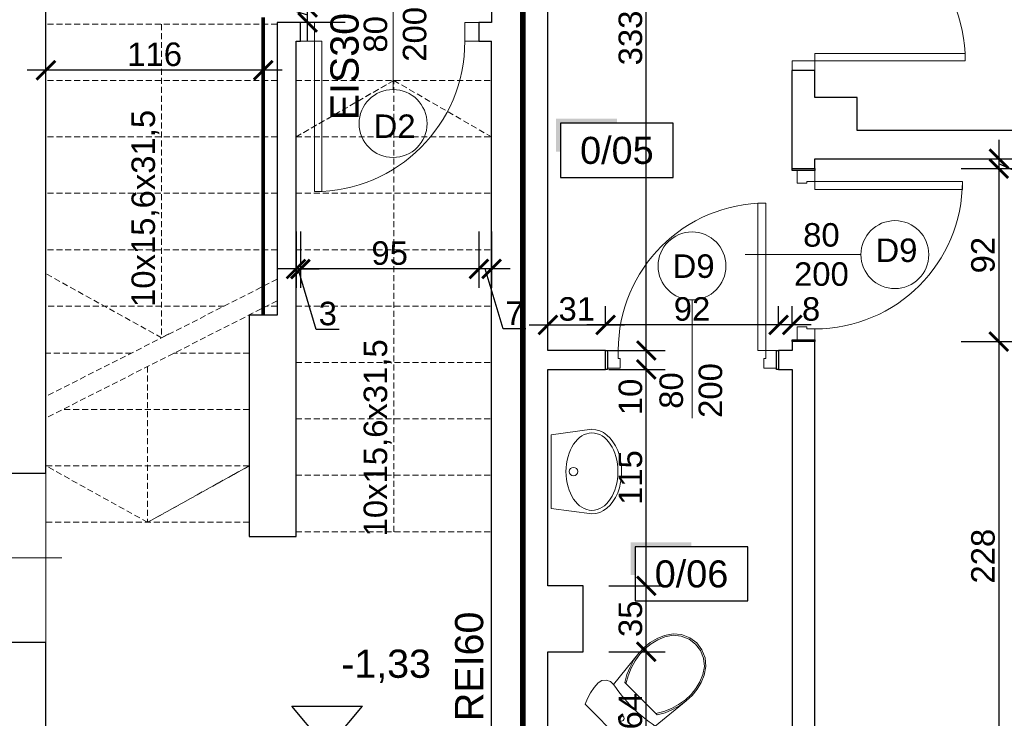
# Model space of a CAD drawing. Header units: millimetres. Extents: x 2709036 to 2756280, y 168165 to 192362.
# Tile 45 of 192: x 2714241 to 2714764, y 185845 to 186217. Entities that reach past the tile are written whole.
import ezdxf
from ezdxf.enums import TextEntityAlignment as Align

# ---------------------------------------------------------------- set-up
doc = ezdxf.new("R2010")
doc.units = ezdxf.units.MM
doc.header["$MEASUREMENT"] = 0
doc.set_wipeout_variables(frame=1)
for name, pattern in [('ACAD_ISO03W100', [30, 12, -18]), ('HIDDEN2', [4.7625, 3.175, -1.5875]), ('UKRYTE', [9.525, 6.35, -3.175]), ('Wipeout_Contour', [1000, 0, -1000])]:
    doc.linetypes.add(name, pattern=pattern)
doc.layers.add('6 - OPISY', color=7, linetype='Continuous')
for name, color, linetype, lineweight in [('__MAZ_EKSP_PROJ', 3, 'Continuous', 0), ('__MAZ_LIKWIDACJE', 6, 'ACAD_ISO03W100', 30), ('__MAZ_OPIS_STOLARKA', 7, 'Continuous', 0), ('__MAZ_SCHODY', 7, 'Continuous', 0), ('__MAZ_STOLARKA DRZWIOWA ISTN', 7, 'Continuous', 9), ('__MAZ_STOLARKA DRZWIOWA NOWA', 7, 'Continuous', 9), ('__MAZ_STOLARKA OKIENNA', 7, 'Continuous', 9), ('__MAZ_WYMIARY', 7, 'Continuous', 9), ('__MAZ_ŚCIANY ISTNIEJĄCE', 7, 'Continuous', 30), ('Meble i wyposażenie', 8, 'Continuous', 5), ('SCHODY_POR.', 7, 'UKRYTE', 25)]:
    doc.layers.add(name, color=color, linetype=linetype, lineweight=lineweight)
doc.styles.add('Arial', font='arial.ttf')
doc.styles.add('Dimensions', font='arial.ttf')
doc.styles.get("Standard").update_dxf_attribs({"font": 'arial.ttf'})
doc.styles.add('styl1', font='arial.ttf')
doc.dimstyles.new('100', dxfattribs={"dimtxt": 10, "dimasz": 10, "dimexe": 18, "dimexo": 15, "dimgap": 9, "dimtad": 1, "dimdec": 1, "dimrnd": 0.5, "dimdsep": 46, "dimtxsty": 'Dimensions', "dimblk": 'ARCHTICK', "dimcen": 9, "dimdle": 10, "dimadec": 1, "dimazin": 2, "dimtfac": 1, "dimtdec": 4, "dimtofl": 0, "dimtmove": 2, "dimatfit": 3, "dimfxl": 1, "dimtolj": 1, "dimtzin": 0, "dimarcsym": 0})

# ---------------------------------------------------------------- blocks, each defined once
blk = doc.blocks.new('_ArchTick')
at = {"color": 0, "linetype": 'ByBlock', "const_width": 0.15}
blk.add_lwpolyline([(-0.5, -0.5), (0.5, 0.5)], dxfattribs=at)
blk = doc.blocks.new('*D13')
at = {"layer": '__MAZ_WYMIARY', "color": 0, "lineweight": -2}
for p, q in [((2714254.68, 186230.58), (2714254.68, 186260.12)), ((2714377.68, 186230.58), (2714377.68, 186260.12)), ((2714387.68, 186250.12), (2714244.68, 186250.12))]:
    blk.add_line(p, q, dxfattribs=at)
at = {"layer": 'Defpoints', "color": 0, "lineweight": 30}
for p in [(2714254.68, 186250.12), (2714254.68, 186215.58), (2714377.68, 186215.58)]:
    blk.add_point(p, dxfattribs=at)
at = {"layer": '__MAZ_WYMIARY', "color": 0, "lineweight": -2, "xscale": 10, "yscale": 10, "zscale": 10, "rotation": 180}
blk.add_blockref('_ArchTick', (2714254.68, 186250.12), dxfattribs=at)
at = {"layer": '__MAZ_WYMIARY', "color": 0, "lineweight": -2, "xscale": 10, "yscale": 10, "zscale": 10}
blk.add_blockref('_ArchTick', (2714377.68, 186250.12), dxfattribs=at)
at = {"layer": '__MAZ_WYMIARY', "color": 0, "lineweight": 5, "insert": (2714316.18, 186258.5), "char_height": 12.5, "attachment_point": 5, "style": 'Arial'}
blk.add_mtext('\\A1;123', dxfattribs=at)
blk = doc.blocks.new('WC DP')
at = {"color": 0, "lineweight": -2, "ltscale": 14728.445072}
blk.add_wipeout([(-188.9, -40.9), (-202.4, -71.6), (-212.1, -103.8), (-218, -136.8), (-220, -170.4), (-214.9, -193.1), (-200.5, -211.4), (-179.6, -221.8), (-156.3, -222.3), (-117.6, -215.4), (-78.5, -210.5), (-39.3, -207.6), (0, -206.6), (39.3, -207.6), (78.5, -210.5), (117.6, -215.4), (156.3, -222.3), (179.6, -221.8), (200.5, -211.4), (214.9, -193.1), (220, -170.4), (218, -136.8), (212.1, -103.8), (202.4, -71.6), (188.9, -40.9)], dxfattribs=at).dxf.layer = 'Meble i wyposażenie'
at = {"layer": 'Meble i wyposażenie', "color": 0, "lineweight": -2}
for p, q in [((-188.9, -40.9), (-202.4, -71.6)), ((188.9, -40.9), (-188.9, -40.9)), ((202.4, -71.6), (188.9, -40.9)), ((-212.1, -103.8), (-218, -136.8)), ((-202.4, -71.6), (-212.1, -103.8)), ((212.1, -103.8), (202.4, -71.6)), ((218, -136.8), (212.1, -103.8)), ((-218, -136.8), (-220, -170.4)), ((220, -170.4), (218, -136.8)), ((-220, -170.4), (-214.9, -193.1)), ((214.9, -193.1), (220, -170.4))]:
    blk.add_line(p, q, dxfattribs=at)
blk.add_circle((0, -123.5), 15, dxfattribs=at)
at = {"color": 0, "lineweight": -2, "ltscale": 9083.641401}
blk.add_wipeout([(-122.1, -271.6), (122.1, -271.6), (143.3, -309.5), (160, -349.5), (171.9, -391.1), (179, -433.9), (156.3, -222.3), (117.6, -215.4), (78.5, -210.5), (39.3, -207.6), (0, -206.6), (-39.3, -207.6), (-78.5, -210.5), (-117.6, -215.4), (-156.3, -222.3), (-179, -433.9), (-171.9, -391.1), (-160, -349.5), (-143.3, -309.5)], dxfattribs=at).dxf.layer = 'Meble i wyposażenie'
at = {"layer": 'Meble i wyposażenie', "color": 0, "lineweight": -2}
for p, q in [((-214.9, -193.1), (-200.5, -211.4)), ((200.5, -211.4), (214.9, -193.1)), ((-200.5, -211.4), (-179.6, -221.8)), ((-179.6, -221.8), (-156.3, -222.3)), ((156.3, -222.3), (179.6, -221.8)), ((179.6, -221.8), (200.5, -211.4))]:
    blk.add_line(p, q, dxfattribs=at)
blk.add_ellipse((0, -988.7), major_axis=(785, 0), ratio=0.9963, start_param=1.370375, end_param=1.771221, dxfattribs=at)
at = {"color": 0, "lineweight": -2, "ltscale": 8188.801298}
blk.add_wipeout([(123.5, -636.5), (149.4, -598.7), (165.6, -559.3), (176, -518.3), (180.5, -476.2), (179, -433.9), (171.6, -389.9), (159, -347), (141.5, -306), (117.1, -263.7), (-117.1, -263.7), (-141.5, -306), (-159, -347), (-171.6, -389.9), (-179, -433.9), (-180.5, -476.2), (-176, -518.3), (-165.6, -559.3), (-149.4, -598.7), (-123.5, -636.5), (-88, -665.9), (-45.7, -684.5), (0, -690.9), (45.7, -684.5), (88, -665.9)], dxfattribs=at).dxf.layer = 'Meble i wyposażenie'
at = {"layer": 'Meble i wyposażenie', "color": 0, "lineweight": -2}
for p, q in [((-156.3, -222.3), (-179, -433.9)), ((179, -433.9), (156.3, -222.3)), ((-143.3, -309.5), (-160, -349.5)), ((-134.3, -309.5), (-151.5, -349.7)), ((-122.1, -271.6), (-143.3, -309.5)), ((-112.5, -271.6), (-134.3, -309.5)), ((122.1, -271.6), (-122.1, -271.6)), ((134.3, -309.5), (112.5, -271.6)), ((143.3, -309.5), (122.1, -271.6)), ((151.5, -349.7), (134.3, -309.5)), ((160, -349.5), (143.3, -309.5)), ((-160, -349.5), (-171.9, -391.1)), ((-151.5, -349.7), (-163.8, -391.6)), ((163.8, -391.6), (151.5, -349.7)), ((171.9, -391.1), (160, -349.5)), ((-171.9, -391.1), (-179, -433.9)), ((-163.8, -391.6), (-171, -434.7)), ((171, -434.7), (163.8, -391.6)), ((179, -433.9), (171.9, -391.1)), ((-179, -433.9), (-180.6, -476.2)), ((-171, -434.7), (-172.5, -475.9)), ((172.5, -475.9), (171, -434.7)), ((180.6, -476.2), (179, -433.9)), ((-180.6, -476.2), (-176.1, -518.3)), ((-176.1, -518.3), (-165.7, -559.3)), ((-172.5, -475.9), (-168.1, -516.9)), ((-168.1, -516.9), (-158, -556.8)), ((158, -556.8), (168.1, -516.9)), ((165.7, -559.3), (176.1, -518.3)), ((168.1, -516.9), (172.5, -475.9)), ((176.1, -518.3), (180.6, -476.2)), ((-165.7, -559.3), (-149.5, -598.5)), ((-158, -556.8), (-142.3, -594.9)), ((142.3, -594.9), (158, -556.8)), ((149.5, -598.5), (165.7, -559.3)), ((-149.5, -598.5), (-123.5, -636.5)), ((-142.3, -594.9), (-117.5, -631.1)), ((117.5, -631.1), (142.3, -594.9)), ((123.5, -636.5), (149.5, -598.5)), ((-123.5, -636.5), (-88, -665.9)), ((-117.5, -631.1), (-83.7, -659.1)), ((-88, -665.9), (-45.7, -684.5)), ((-83.7, -659.1), (-43.5, -676.8)), ((-43.5, -676.8), (0, -682.8)), ((0, -682.8), (43.5, -676.8)), ((43.5, -676.8), (83.7, -659.1)), ((45.7, -684.5), (88, -665.9)), ((83.7, -659.1), (117.5, -631.1)), ((88, -665.9), (123.5, -636.5)), ((-45.7, -684.5), (0, -690.9)), ((0, -690.9), (45.7, -684.5))]:
    blk.add_line(p, q, dxfattribs=at)
blk = doc.blocks.new('*U5')
at = {"color": 0, "linetype": 'Wipeout_Contour', "lineweight": -2, "ltscale": 7389.409666}
blk.add_wipeout([(-228.2, -234.4), (-227.7, -234.4), (-225.7, -255.6), (-220, -276), (-210.6, -294.8), (-188.8, -323.2), (-161.9, -346.1), (-111.8, -371.5), (-58.3, -387.1), (-3, -392.4), (52.4, -387.1), (105.9, -371.5), (155.9, -346.1), (182.9, -323.2), (204.7, -294.8), (214, -276), (219.8, -255.6), (221.8, -234.4), (193.5, -17.4), (-199.4, -17.4)], dxfattribs=at).dxf.layer = 'Meble i wyposażenie'
at = {"layer": 'Meble i wyposażenie', "color": 0, "linetype": 'Continuous', "lineweight": -2}
for p, q in [((-199.4, -17.2), (-228.2, -234.2)), ((193.5, -17.2), (-199.4, -17.2)), ((-199.2, -17.5), (-199.4, -17.5)), ((193.5, -17.5), (193.3, -17.5)), ((221.8, -234.2), (193.5, -17.2))]:
    blk.add_line(p, q, dxfattribs=at)
blk.add_circle((-3, -135.7), 22.5, dxfattribs=at)
blk.add_ellipse((-3, -234.2), major_axis=(-206, 0), ratio=0.671, dxfattribs=at)
blk.add_ellipse((-3, -234.2), major_axis=(-224.7, 0), ratio=0.702956, start_param=0, end_param=3.141593, dxfattribs=at)
blk = doc.blocks.new('*U10')
at = {"layer": '6 - OPISY'}
for p, q in [((-12.5, 15), (12.5, 15)), ((0, 0), (-12.5, 15)), ((0, 0), (12.5, 15))]:
    blk.add_line(p, q, dxfattribs=at)
blk.add_attdef('KOTAWYS', (5, 25), '', height=10, dxfattribs=at)
blk = doc.blocks.new('*U9')
at = {"ltscale": 10}
blk.add_hatch(color=256, dxfattribs=at).paths.add_polyline_path([(0, 26), (-25, 26), (-27, 26), (-27, 11.46), (-25, 11.46), (-25, 24), (0, 24)])
blk.add_lwpolyline([(-25, 0), (25, 0), (25, 24), (-25, 24)], close=True, dxfattribs=at)
at = {"layer": '6 - OPISY'}
for tag, p in [('NRPOM', (0, 6)), ('WYSPOM', (3.39, -15.66))]:
    blk.add_attdef(tag, text='', height=12, dxfattribs=at).set_placement(p, align=Align.CENTER)
blk = doc.blocks.new('*D15')
at = {"layer": '__MAZ_WYMIARY', "color": 0, "lineweight": -2}
for p, q in [((2714254.68, 186170.15), (2714254.68, 186200.15)), ((2714370.25, 186170.15), (2714370.25, 186200.15)), ((2714380.25, 186190.15), (2714244.68, 186190.15))]:
    blk.add_line(p, q, dxfattribs=at)
at = {"layer": 'Defpoints', "color": 0, "lineweight": 30}
for p in [(2714254.68, 186190.15), (2714254.68, 186112.64), (2714370.25, 186112.64)]:
    blk.add_point(p, dxfattribs=at)
at = {"layer": '__MAZ_WYMIARY', "color": 0, "lineweight": -2, "xscale": 10, "yscale": 10, "zscale": 10, "rotation": 180}
blk.add_blockref('_ArchTick', (2714254.68, 186190.15), dxfattribs=at)
at = {"layer": '__MAZ_WYMIARY', "color": 0, "lineweight": -2, "xscale": 10, "yscale": 10, "zscale": 10}
blk.add_blockref('_ArchTick', (2714370.25, 186190.15), dxfattribs=at)
at = {"layer": '__MAZ_WYMIARY', "color": 0, "lineweight": 5, "insert": (2714312.47, 186198.53), "char_height": 12.5, "attachment_point": 5, "style": 'Arial'}
blk.add_mtext('\\A1;116', dxfattribs=at)
blk = doc.blocks.new('*D152')
at = {"layer": '__MAZ_WYMIARY', "color": 0, "lineweight": -2}
for p, q in [((2714254.68, 186230.58), (2714254.68, 186260.12)), ((2714377.68, 186230.58), (2714377.68, 186260.12)), ((2714387.68, 186250.12), (2714244.68, 186250.12))]:
    blk.add_line(p, q, dxfattribs=at)
at = {"layer": 'Defpoints', "color": 0, "lineweight": 30}
for p in [(2714254.68, 186250.12), (2714254.68, 186215.58), (2714377.68, 186215.58)]:
    blk.add_point(p, dxfattribs=at)
at = {"layer": '__MAZ_WYMIARY', "color": 0, "lineweight": -2, "xscale": 10, "yscale": 10, "zscale": 10, "rotation": 180}
blk.add_blockref('_ArchTick', (2714254.68, 186250.12), dxfattribs=at)
at = {"layer": '__MAZ_WYMIARY', "color": 0, "lineweight": -2, "xscale": 10, "yscale": 10, "zscale": 10}
blk.add_blockref('_ArchTick', (2714377.68, 186250.12), dxfattribs=at)
at = {"layer": '__MAZ_WYMIARY', "color": 0, "lineweight": 5, "insert": (2714316.18, 186258.5), "char_height": 12.5, "attachment_point": 5, "style": 'Arial'}
blk.add_mtext('\\A1;123', dxfattribs=at)
blk = doc.blocks.new('*D309')
at = {"layer": '__MAZ_WYMIARY', "color": 0, "lineweight": -2}
for p, q in [((2714573.99, 185807.55), (2714573.99, 185890.87)), ((2714553.99, 185880.87), (2714583.99, 185880.87)), ((2714553.99, 185817.55), (2714583.99, 185817.55))]:
    blk.add_line(p, q, dxfattribs=at)
at = {"layer": 'Defpoints', "color": 0, "lineweight": 30}
for p in [(2714521.68, 185880.87), (2714573.99, 185880.87), (2714521.68, 185817.55)]:
    blk.add_point(p, dxfattribs=at)
at = {"layer": '__MAZ_WYMIARY', "color": 0, "lineweight": -2, "xscale": 10, "yscale": 10, "zscale": 10}
for p, rotation in [((2714573.99, 185880.87), 90), ((2714573.99, 185817.55), 270)]:
    blk.add_blockref('_ArchTick', p, dxfattribs=dict(at, rotation=rotation))
at = {"layer": '__MAZ_WYMIARY', "color": 0, "lineweight": 5, "insert": (2714565.61, 185849.21), "char_height": 12.5, "attachment_point": 5, "rotation": 90, "style": 'Arial'}
blk.add_mtext('\\A1;64', dxfattribs=at)
blk = doc.blocks.new('*D310')
at = {"layer": '__MAZ_WYMIARY', "color": 0, "lineweight": -2}
for p, q in [((2714573.99, 185870.87), (2714573.99, 185925.87)), ((2714555.38, 185915.87), (2714583.99, 185915.87)), ((2714555.38, 185880.87), (2714583.99, 185880.87))]:
    blk.add_line(p, q, dxfattribs=at)
at = {"layer": 'Defpoints', "color": 0, "lineweight": 30}
for p in [(2714540.38, 185915.87), (2714573.99, 185915.87), (2714540.38, 185880.87)]:
    blk.add_point(p, dxfattribs=at)
at = {"layer": '__MAZ_WYMIARY', "color": 0, "lineweight": -2, "xscale": 10, "yscale": 10, "zscale": 10}
for p, rotation in [((2714573.99, 185915.87), 90), ((2714573.99, 185880.87), 270)]:
    blk.add_blockref('_ArchTick', p, dxfattribs=dict(at, rotation=rotation))
at = {"layer": '__MAZ_WYMIARY', "color": 0, "lineweight": 5, "insert": (2714565.61, 185898.37), "char_height": 12.5, "attachment_point": 5, "rotation": 90, "style": 'Arial'}
blk.add_mtext('\\A1;35', dxfattribs=at)
blk = doc.blocks.new('*D311')
at = {"layer": '__MAZ_WYMIARY', "color": 0, "lineweight": -2}
for p, q in [((2714573.99, 185905.87), (2714573.99, 186041.04)), ((2714553.99, 186031.04), (2714583.99, 186031.04)), ((2714553.99, 185915.87), (2714583.99, 185915.87))]:
    blk.add_line(p, q, dxfattribs=at)
at = {"layer": 'Defpoints', "color": 0, "lineweight": 30}
for p in [(2714521.68, 186031.04), (2714573.99, 186031.04), (2714521.68, 185915.87)]:
    blk.add_point(p, dxfattribs=at)
at = {"layer": '__MAZ_WYMIARY', "color": 0, "lineweight": -2, "xscale": 10, "yscale": 10, "zscale": 10}
for p, rotation in [((2714573.99, 186031.04), 90), ((2714573.99, 185915.87), 270)]:
    blk.add_blockref('_ArchTick', p, dxfattribs=dict(at, rotation=rotation))
at = {"layer": '__MAZ_WYMIARY', "color": 0, "lineweight": 5, "insert": (2714565.61, 185973.46), "char_height": 12.5, "attachment_point": 5, "rotation": 90, "style": 'Arial'}
blk.add_mtext('\\A1;115', dxfattribs=at)
blk = doc.blocks.new('*D312')
at = {"layer": '__MAZ_WYMIARY', "color": 0, "lineweight": -2}
for p, q in [((2714573.99, 186021.04), (2714573.99, 186051.04)), ((2714553.99, 186041.04), (2714583.99, 186041.04)), ((2714553.99, 186031.04), (2714583.99, 186031.04))]:
    blk.add_line(p, q, dxfattribs=at)
at = {"layer": 'Defpoints', "color": 0, "lineweight": 30}
for p in [(2714521.68, 186041.04), (2714573.99, 186041.04), (2714521.75, 186031.04)]:
    blk.add_point(p, dxfattribs=at)
at = {"layer": '__MAZ_WYMIARY', "color": 0, "lineweight": -2, "xscale": 10, "yscale": 10, "zscale": 10}
for p, rotation in [((2714573.99, 186041.04), 90), ((2714573.99, 186031.04), 270)]:
    blk.add_blockref('_ArchTick', p, dxfattribs=dict(at, rotation=rotation))
at = {"layer": '__MAZ_WYMIARY', "color": 0, "lineweight": 5, "insert": (2714565.61, 186016.36), "char_height": 12.5, "attachment_point": 5, "rotation": 90, "style": 'Arial'}
blk.add_mtext('\\A1;10', dxfattribs=at)
blk = doc.blocks.new('*D313')
at = {"layer": '__MAZ_WYMIARY', "color": 0, "lineweight": -2}
for p, q in [((2714573.99, 186031.04), (2714573.99, 186383.55)), ((2714553.99, 186373.55), (2714583.99, 186373.55)), ((2714553.99, 186041.04), (2714583.99, 186041.04))]:
    blk.add_line(p, q, dxfattribs=at)
at = {"layer": 'Defpoints', "color": 0, "lineweight": 30}
for p in [(2714521.68, 186373.55), (2714573.99, 186373.55), (2714521.68, 186041.04)]:
    blk.add_point(p, dxfattribs=at)
at = {"layer": '__MAZ_WYMIARY', "color": 0, "lineweight": -2, "xscale": 10, "yscale": 10, "zscale": 10}
for p, rotation in [((2714573.99, 186373.55), 90), ((2714573.99, 186041.04), 270)]:
    blk.add_blockref('_ArchTick', p, dxfattribs=dict(at, rotation=rotation))
at = {"layer": '__MAZ_WYMIARY', "color": 0, "lineweight": 5, "insert": (2714565.61, 186207.29), "char_height": 12.5, "attachment_point": 5, "rotation": 90, "style": 'Arial'}
blk.add_mtext('\\A1;333', dxfattribs=at)
blk = doc.blocks.new('*D325')
at = {"layer": '__MAZ_WYMIARY', "color": 0, "lineweight": -2}
for p, q in [((2713954.41, 185807.55), (2713954.41, 186383.55)), ((2713974.41, 186373.55), (2713944.41, 186373.55)), ((2713974.41, 185817.55), (2713944.41, 185817.55))]:
    blk.add_line(p, q, dxfattribs=at)
at = {"layer": 'Defpoints', "color": 0, "lineweight": 30}
for p in [(2713954.41, 186373.55), (2714254.68, 186373.55), (2714254.68, 185817.55)]:
    blk.add_point(p, dxfattribs=at)
at = {"layer": '__MAZ_WYMIARY', "color": 0, "lineweight": -2, "xscale": 10, "yscale": 10, "zscale": 10}
for p, rotation in [((2713954.41, 186373.55), 90), ((2713954.41, 185817.55), 270)]:
    blk.add_blockref('_ArchTick', p, dxfattribs=dict(at, rotation=rotation))
at = {"layer": '__MAZ_WYMIARY', "color": 0, "lineweight": 5, "insert": (2713946.02, 186095.55), "char_height": 12.5, "attachment_point": 5, "rotation": 90, "style": 'Arial'}
blk.add_mtext('\\A1;556', dxfattribs=at)
blk = doc.blocks.new('*D651')
at = {"layer": '__MAZ_WYMIARY', "color": 0, "lineweight": -2}
for p, q in [((2714484.99, 186104.42), (2714484.99, 186074.42)), ((2714491.68, 186104.42), (2714491.68, 186074.42)), ((2714501.68, 186084.42), (2714474.99, 186084.42)), ((2714497.86, 186052.67), (2714488.34, 186084.42)), ((2714509.95, 186052.67), (2714497.86, 186052.67))]:
    blk.add_line(p, q, dxfattribs=at)
at = {"layer": 'Defpoints', "color": 0, "lineweight": 30}
for p in [(2714484.99, 186205.58), (2714491.68, 186205.58), (2714484.99, 186084.42)]:
    blk.add_point(p, dxfattribs=at)
at = {"layer": '__MAZ_WYMIARY', "color": 0, "lineweight": -2, "xscale": 10, "yscale": 10, "zscale": 10, "rotation": 180}
blk.add_blockref('_ArchTick', (2714484.99, 186084.42), dxfattribs=at)
at = {"layer": '__MAZ_WYMIARY', "color": 0, "lineweight": -2, "xscale": 10, "yscale": 10, "zscale": 10}
blk.add_blockref('_ArchTick', (2714491.68, 186084.42), dxfattribs=at)
at = {"layer": '__MAZ_WYMIARY', "color": 0, "lineweight": 5, "insert": (2714503.91, 186060.92), "char_height": 12.5, "attachment_point": 5, "style": 'Arial'}
blk.add_mtext('\\A1;7', dxfattribs=at)
blk = doc.blocks.new('*D652')
at = {"layer": '__MAZ_WYMIARY', "color": 0, "lineweight": -2}
for p, q in [((2714389.99, 186104.42), (2714389.99, 186074.42)), ((2714484.99, 186104.42), (2714484.99, 186074.42)), ((2714494.99, 186084.42), (2714379.99, 186084.42))]:
    blk.add_line(p, q, dxfattribs=at)
at = {"layer": 'Defpoints', "color": 0, "lineweight": 30}
for p in [(2714389.99, 186210.58), (2714484.99, 186210.58), (2714389.99, 186084.42)]:
    blk.add_point(p, dxfattribs=at)
at = {"layer": '__MAZ_WYMIARY', "color": 0, "lineweight": -2, "xscale": 10, "yscale": 10, "zscale": 10, "rotation": 180}
blk.add_blockref('_ArchTick', (2714389.99, 186084.42), dxfattribs=at)
at = {"layer": '__MAZ_WYMIARY', "color": 0, "lineweight": -2, "xscale": 10, "yscale": 10, "zscale": 10}
blk.add_blockref('_ArchTick', (2714484.99, 186084.42), dxfattribs=at)
at = {"layer": '__MAZ_WYMIARY', "color": 0, "lineweight": 5, "insert": (2714437.49, 186092.8), "char_height": 12.5, "attachment_point": 5, "style": 'Arial'}
blk.add_mtext('\\A1;95', dxfattribs=at)
blk = doc.blocks.new('*D653')
at = {"layer": '__MAZ_WYMIARY', "color": 0, "lineweight": -2}
for p, q in [((2714387.68, 186104.42), (2714387.68, 186074.42)), ((2714389.99, 186104.42), (2714389.99, 186074.42)), ((2714387.68, 186084.42), (2714377.68, 186084.42)), ((2714387.68, 186084.42), (2714389.99, 186084.42)), ((2714398.48, 186052.26), (2714388.84, 186084.42)), ((2714389.99, 186084.42), (2714399.99, 186084.42)), ((2714410.67, 186052.26), (2714398.48, 186052.26))]:
    blk.add_line(p, q, dxfattribs=at)
at = {"layer": 'Defpoints', "color": 0, "lineweight": 30}
for p in [(2714387.68, 186205.58), (2714389.99, 186205.58), (2714389.99, 186084.42)]:
    blk.add_point(p, dxfattribs=at)
at = {"layer": '__MAZ_WYMIARY', "color": 0, "lineweight": -2, "xscale": 10, "yscale": 10, "zscale": 10}
blk.add_blockref('_ArchTick', (2714387.68, 186084.42), dxfattribs=at)
at = {"layer": '__MAZ_WYMIARY', "color": 0, "lineweight": -2, "xscale": 10, "yscale": 10, "zscale": 10, "rotation": 180}
blk.add_blockref('_ArchTick', (2714389.99, 186084.42), dxfattribs=at)
at = {"layer": '__MAZ_WYMIARY', "color": 0, "lineweight": 5, "insert": (2714404.58, 186060.65), "char_height": 12.5, "attachment_point": 5, "style": 'Arial'}
blk.add_mtext('\\A1;3', dxfattribs=at)
blk = doc.blocks.new('*D654')
at = {"layer": '__MAZ_WYMIARY', "color": 0, "lineweight": -2}
for p, q in [((2714521.68, 186054.7), (2714521.68, 186064.7)), ((2714552.33, 186054.7), (2714552.33, 186064.7)), ((2714511.68, 186054.7), (2714562.33, 186054.7))]:
    blk.add_line(p, q, dxfattribs=at)
at = {"layer": 'Defpoints', "color": 0, "lineweight": 30}
for p in [(2714552.33, 186054.7), (2714521.68, 186041.04), (2714552.33, 186041.04)]:
    blk.add_point(p, dxfattribs=at)
at = {"layer": '__MAZ_WYMIARY', "color": 0, "lineweight": -2, "xscale": 10, "yscale": 10, "zscale": 10, "rotation": 180}
blk.add_blockref('_ArchTick', (2714521.68, 186054.7), dxfattribs=at)
at = {"layer": '__MAZ_WYMIARY', "color": 0, "lineweight": -2, "xscale": 10, "yscale": 10, "zscale": 10}
blk.add_blockref('_ArchTick', (2714552.33, 186054.7), dxfattribs=at)
at = {"layer": '__MAZ_WYMIARY', "color": 0, "lineweight": 5, "insert": (2714537.01, 186063.08), "char_height": 12.5, "attachment_point": 5, "style": 'Arial'}
blk.add_mtext('\\A1;31', dxfattribs=at)
blk = doc.blocks.new('*D655')
at = {"layer": '__MAZ_WYMIARY', "color": 0, "lineweight": -2}
for p, q in [((2714552.33, 186054.7), (2714552.33, 186064.7)), ((2714644.33, 186054.7), (2714644.33, 186064.7)), ((2714654.33, 186054.7), (2714542.33, 186054.7))]:
    blk.add_line(p, q, dxfattribs=at)
at = {"layer": 'Defpoints', "color": 0, "lineweight": 30}
for p in [(2714552.33, 186054.7), (2714552.33, 186041.04), (2714644.33, 186041.04)]:
    blk.add_point(p, dxfattribs=at)
at = {"layer": '__MAZ_WYMIARY', "color": 0, "lineweight": -2, "xscale": 10, "yscale": 10, "zscale": 10, "rotation": 180}
blk.add_blockref('_ArchTick', (2714552.33, 186054.7), dxfattribs=at)
at = {"layer": '__MAZ_WYMIARY', "color": 0, "lineweight": -2, "xscale": 10, "yscale": 10, "zscale": 10}
blk.add_blockref('_ArchTick', (2714644.33, 186054.7), dxfattribs=at)
at = {"layer": '__MAZ_WYMIARY', "color": 0, "lineweight": 5, "insert": (2714598.33, 186063.08), "char_height": 12.5, "attachment_point": 5, "style": 'Arial'}
blk.add_mtext('\\A1;92', dxfattribs=at)
blk = doc.blocks.new('*D656')
at = {"layer": '__MAZ_WYMIARY', "color": 0, "lineweight": -2}
for p, q in [((2714644.33, 186054.7), (2714644.33, 186064.7)), ((2714651.68, 186054.7), (2714651.68, 186064.7)), ((2714661.68, 186054.7), (2714634.33, 186054.7))]:
    blk.add_line(p, q, dxfattribs=at)
at = {"layer": 'Defpoints', "color": 0, "lineweight": 30}
for p in [(2714644.33, 186054.7), (2714644.33, 186041.04), (2714651.68, 186041.04)]:
    blk.add_point(p, dxfattribs=at)
at = {"layer": '__MAZ_WYMIARY', "color": 0, "lineweight": -2, "xscale": 10, "yscale": 10, "zscale": 10, "rotation": 180}
blk.add_blockref('_ArchTick', (2714644.33, 186054.7), dxfattribs=at)
at = {"layer": '__MAZ_WYMIARY', "color": 0, "lineweight": -2, "xscale": 10, "yscale": 10, "zscale": 10}
blk.add_blockref('_ArchTick', (2714651.68, 186054.7), dxfattribs=at)
at = {"layer": '__MAZ_WYMIARY', "color": 0, "lineweight": 5, "insert": (2714661.68, 186063.08), "char_height": 12.5, "attachment_point": 5, "style": 'Arial'}
blk.add_mtext('\\A1;8', dxfattribs=at)
blk = doc.blocks.new('*D657')
at = {"layer": '__MAZ_WYMIARY', "color": 0, "lineweight": -2}
for p, q in [((2714761.53, 186153.05), (2714761.53, 186127.78)), ((2714741.53, 186143.05), (2714771.53, 186143.05)), ((2714741.53, 186137.78), (2714771.53, 186137.78)), ((2714787.53, 186128.71), (2714761.53, 186140.41)), ((2714787.53, 186116.46), (2714787.53, 186128.71))]:
    blk.add_line(p, q, dxfattribs=at)
at = {"layer": 'Defpoints', "color": 0, "lineweight": 30}
for p in [(2714663.68, 186143.05), (2714663.68, 186137.78), (2714761.53, 186137.78)]:
    blk.add_point(p, dxfattribs=at)
at = {"layer": '__MAZ_WYMIARY', "color": 0, "lineweight": -2, "xscale": 10, "yscale": 10, "zscale": 10}
for p, rotation in [((2714761.53, 186143.05), 90), ((2714761.53, 186137.78), 270)]:
    blk.add_blockref('_ArchTick', p, dxfattribs=dict(at, rotation=rotation))
at = {"layer": '__MAZ_WYMIARY', "color": 0, "lineweight": 5, "insert": (2714779.15, 186122.58), "char_height": 12.5, "attachment_point": 5, "rotation": 90, "style": 'Arial'}
blk.add_mtext('\\A1;6', dxfattribs=at)
blk = doc.blocks.new('*D658')
at = {"layer": '__MAZ_WYMIARY', "color": 0, "lineweight": -2}
for p, q in [((2714761.53, 186147.78), (2714761.53, 186035.78)), ((2714741.53, 186137.78), (2714771.53, 186137.78)), ((2714741.53, 186045.78), (2714771.53, 186045.78))]:
    blk.add_line(p, q, dxfattribs=at)
at = {"layer": 'Defpoints', "color": 0, "lineweight": 30}
for p in [(2714663.68, 186137.78), (2714663.68, 186045.78), (2714761.53, 186045.78)]:
    blk.add_point(p, dxfattribs=at)
at = {"layer": '__MAZ_WYMIARY', "color": 0, "lineweight": -2, "xscale": 10, "yscale": 10, "zscale": 10}
for p, rotation in [((2714761.53, 186137.78), 90), ((2714761.53, 186045.78), 270)]:
    blk.add_blockref('_ArchTick', p, dxfattribs=dict(at, rotation=rotation))
at = {"layer": '__MAZ_WYMIARY', "color": 0, "lineweight": 5, "insert": (2714753.15, 186091.78), "char_height": 12.5, "attachment_point": 5, "rotation": 90, "style": 'Arial'}
blk.add_mtext('\\A1;92', dxfattribs=at)
blk = doc.blocks.new('*D659')
at = {"layer": '__MAZ_WYMIARY', "color": 0, "lineweight": -2}
for p, q in [((2714761.53, 186055.78), (2714761.53, 185807.55)), ((2714741.53, 186045.78), (2714771.53, 186045.78)), ((2714741.53, 185817.55), (2714771.53, 185817.55))]:
    blk.add_line(p, q, dxfattribs=at)
at = {"layer": 'Defpoints', "color": 0, "lineweight": 30}
for p in [(2714663.68, 186045.78), (2714663.68, 185817.55), (2714761.53, 185817.55)]:
    blk.add_point(p, dxfattribs=at)
at = {"layer": '__MAZ_WYMIARY', "color": 0, "lineweight": -2, "xscale": 10, "yscale": 10, "zscale": 10}
for p, rotation in [((2714761.53, 186045.78), 90), ((2714761.53, 185817.55), 270)]:
    blk.add_blockref('_ArchTick', p, dxfattribs=dict(at, rotation=rotation))
at = {"layer": '__MAZ_WYMIARY', "color": 0, "lineweight": 5, "insert": (2714753.15, 185931.66), "char_height": 12.5, "attachment_point": 5, "rotation": 90, "style": 'Arial'}
blk.add_mtext('\\A1;228', dxfattribs=at)
blk = doc.blocks.new('*D660')
at = {"layer": '__MAZ_WYMIARY', "color": 0, "lineweight": -2}
for p, q in [((2714374.43, 186237.61), (2714374.43, 186225.38)), ((2714393.81, 186205.58), (2714393.81, 186233.55)), ((2714374.43, 186225.38), (2714393.81, 186219.56)), ((2714413.81, 186223.55), (2714383.81, 186223.55)), ((2714413.81, 186215.58), (2714383.81, 186215.58))]:
    blk.add_line(p, q, dxfattribs=at)
at = {"layer": 'Defpoints', "color": 0, "lineweight": 30}
for p in [(2714393.81, 186223.55), (2714491.68, 186223.55), (2714491.68, 186215.58)]:
    blk.add_point(p, dxfattribs=at)
at = {"layer": '__MAZ_WYMIARY', "color": 0, "lineweight": -2, "xscale": 10, "yscale": 10, "zscale": 10}
for p, rotation in [((2714393.81, 186223.55), 90), ((2714393.81, 186215.58), 270)]:
    blk.add_blockref('_ArchTick', p, dxfattribs=dict(at, rotation=rotation))
at = {"layer": '__MAZ_WYMIARY', "color": 0, "lineweight": 5, "insert": (2714366.05, 186231.5), "char_height": 12.5, "attachment_point": 5, "rotation": 90, "style": 'Arial'}
blk.add_mtext('\\A1;8', dxfattribs=at)
blk = doc.blocks.new('*D661')
at = {"layer": '__MAZ_WYMIARY', "color": 0, "lineweight": -2}
for p, q in [((2714393.81, 186213.55), (2714393.81, 186348.55)), ((2714413.81, 186338.55), (2714383.81, 186338.55)), ((2714413.81, 186223.55), (2714383.81, 186223.55))]:
    blk.add_line(p, q, dxfattribs=at)
at = {"layer": 'Defpoints', "color": 0, "lineweight": 30}
for p in [(2714393.81, 186338.55), (2714491.68, 186338.55), (2714491.68, 186223.55)]:
    blk.add_point(p, dxfattribs=at)
at = {"layer": '__MAZ_WYMIARY', "color": 0, "lineweight": -2, "xscale": 10, "yscale": 10, "zscale": 10}
for p, rotation in [((2714393.81, 186338.55), 90), ((2714393.81, 186223.55), 270)]:
    blk.add_blockref('_ArchTick', p, dxfattribs=dict(at, rotation=rotation))
at = {"layer": '__MAZ_WYMIARY', "color": 0, "lineweight": 5, "insert": (2714385.43, 186281.05), "char_height": 12.5, "attachment_point": 5, "rotation": 90, "style": 'Arial'}
blk.add_mtext('\\A1;115', dxfattribs=at)
blk = doc.blocks.new('90')
at = {"color": 0, "linetype": 'Continuous', "lineweight": 5}
for p, q in [((30102.84, -38884.85), (30102.84, -38878.44)), ((30113.27, -38878.44), (30113.27, -38885.98)), ((30107.55, -38884.85), (30102.84, -38884.85)), ((30107.55, -38885.98), (30107.55, -38884.85)), ((30113.27, -38885.98), (30107.55, -38885.98)), ((30015.67, -38967.31), (30015.67, -38972.02)), ((30102.84, -38967.31), (30015.67, -38967.31)), ((30015.67, -38967.31), (30015.67, -38972.02)), ((30015.67, -38972.02), (30102.84, -38972.02)), ((30102.84, -38972.02), (30102.84, -38967.31)), ((30102.84, -38978.44), (30102.84, -38972.02)), ((30102.84, -38972.02), (30107.55, -38972.02)), ((30107.55, -38972.02), (30107.55, -38970.89)), ((30107.55, -38970.89), (30113.27, -38970.89)), ((30113.27, -38970.89), (30113.27, -38978.44))]:
    blk.add_line(p, q, dxfattribs=at)
blk.add_arc((30102.84, -38972.02), 87.17, 90, 180, dxfattribs=at)

msp = doc.modelspace()

# ---------------------------------------------------------------- linework, layer by layer
at = {"layer": '__MAZ_EKSP_PROJ', "linetype": 'ACAD_ISO03W100', "const_width": 3}
msp.add_lwpolyline([(2714508.27, 185760.55), (2714508.27, 186388.05), (2714190.68, 186388.05)], dxfattribs=at)
at = {"layer": '__MAZ_LIKWIDACJE', "color": 252}
for p, q in [((2714552.33, 186031.04), (2714552.33, 186041.04)), ((2714644.33, 186041.04), (2714644.33, 186031.04))]:
    msp.add_line(p, q, dxfattribs=at)
for points in [[(2714651.68, 186137.78), (2714663.68, 186137.78), (2714663.68, 186136.78), (2714651.68, 186136.78)], [(2714651.68, 186046.78), (2714663.68, 186046.78), (2714663.68, 186045.78), (2714651.68, 186045.78)], [(2714552.33, 186041.04), (2714553.33, 186041.04), (2714553.33, 186031.04), (2714552.33, 186031.04)], [(2714643.33, 186041.04), (2714644.33, 186041.04), (2714644.33, 186031.04), (2714643.33, 186031.04)]]:
    msp.add_lwpolyline(points, close=True, dxfattribs=at)
at = {"layer": '__MAZ_OPIS_STOLARKA', "color": 252}
for points in [[(2714439.3, 186179.85), (2714439.3, 186236.46)], [(2714626.67, 186092.05), (2714688.16, 186092.05)], [(2714598.33, 186005.03), (2714598.36, 186067.96)], [(2714133.75, 185930.8), (2714263.07, 185930.8)]]:
    msp.add_lwpolyline(points, dxfattribs=at)
for centre in [(2714439.3, 186161.78), (2714706.23, 186092.05), (2714598.33, 186086.04)]:
    msp.add_circle(centre, 18.07, dxfattribs=at)
at = {"layer": '__MAZ_SCHODY', "color": 252, "linetype": 'HIDDEN2', "lineweight": 5}
for p, q in [((2714377.68, 186214.67), (2714254.68, 186214.67)), ((2714377.68, 186184.67), (2714254.68, 186184.67)), ((2714387.68, 186184.67), (2714491.68, 186184.67)), ((2714377.68, 186154.67), (2714254.68, 186154.67)), ((2714387.68, 186154.67), (2714491.68, 186154.67)), ((2714377.68, 186124.67), (2714254.68, 186124.67)), ((2714387.68, 186124.67), (2714491.68, 186124.67)), ((2714377.68, 186094.67), (2714254.68, 186094.67)), ((2714387.68, 186094.67), (2714491.68, 186094.67)), ((2714377.68, 186078.97), (2714254.68, 186016.67)), ((2714377.68, 186067.48), (2714254.68, 186005.18)), ((2714349.45, 186064.67), (2714254.68, 186064.67)), ((2714377.68, 186064.67), (2714372.12, 186064.67)), ((2714387.68, 186064.67), (2714491.68, 186064.67)), ((2714300.09, 186039.67), (2714254.68, 186039.67)), ((2714362.81, 186039.67), (2714322.76, 186039.67)), ((2714387.68, 186034.67), (2714491.68, 186034.67)), ((2714362.81, 186009.67), (2714263.53, 186009.67)), ((2714387.68, 186004.67), (2714491.68, 186004.67)), ((2714362.81, 185979.67), (2714254.68, 185979.67)), ((2714254.68, 185885.8), (2714254.68, 185975.8)), ((2714387.68, 185974.67), (2714491.68, 185974.67)), ((2714362.81, 185949.67), (2714254.68, 185949.67)), ((2714387.68, 185944.67), (2714491.68, 185944.67))]:
    msp.add_line(p, q, dxfattribs=at)
for points in [[(2714316.18, 186214.67), (2714316.18, 186047.82), (2714320, 186049.93), (2714316.18, 186047.82), (2714254.68, 186081.93)], [(2714439.68, 185944.67), (2714439.68, 186184.67), (2714387.68, 186154.67), (2714439.68, 186184.67), (2714491.68, 186154.67)], [(2714308.75, 186032.57), (2714308.75, 185949.67), (2714362.81, 185979.67), (2714308.75, 185949.67), (2714254.68, 185979.67)]]:
    msp.add_lwpolyline(points, dxfattribs=at)
at = {"layer": '__MAZ_STOLARKA DRZWIOWA ISTN', "color": 252, "linetype": 'Continuous'}
for points in [[(2714397.49, 186215.58), (2714389.99, 186215.58), (2714389.99, 186205.58), (2714397.49, 186205.58)], [(2714477.49, 186215.58), (2714484.99, 186215.58), (2714484.99, 186205.58), (2714477.49, 186205.58)], [(2714397.49, 186205.58), (2714401.49, 186205.58), (2714401.49, 186125.58), (2714397.49, 186125.58)], [(2714663.68, 186195.06), (2714663.68, 186199.06), (2714743.68, 186199.06), (2714743.68, 186195.06)], [(2714651.68, 186195.06), (2714651.68, 186190.06), (2714663.68, 186190.06), (2714663.68, 186195.06)]]:
    msp.add_lwpolyline(points, close=True, dxfattribs=at)
at = {"layer": '__MAZ_STOLARKA DRZWIOWA ISTN', "color": 252, "linetype": 'Continuous', "extrusion": (0, 0, -1)}
for centre, start, end in [((-2714663.68, 186195.06), 90, 180), ((-2714397.49, 186205.58), 180, 270)]:
    msp.add_arc(centre, 80, start, end, dxfattribs=at)
at = {"layer": '__MAZ_STOLARKA OKIENNA', "color": 252, "linetype": 'Continuous'}
msp.add_line((2714254.68, 185975.8), (2714254.68, 185885.8), dxfattribs=at)
at = {"layer": '__MAZ_ŚCIANY ISTNIEJĄCE', "color": 252, "ltscale": 15}
for p, q in [((2714254.68, 185975.8), (2714254.68, 186229)), ((2714491.68, 186223.55), (2714491.68, 186215.58)), ((2714521.68, 186041.04), (2714521.68, 186223.55)), ((2714377.68, 186215.58), (2714377.68, 186059.79)), ((2714389.99, 186215.58), (2714377.68, 186215.58)), ((2714389.99, 186205.58), (2714389.99, 186215.58)), ((2714484.99, 186215.58), (2714484.99, 186205.58)), ((2714491.68, 186215.58), (2714484.99, 186215.58)), ((2714387.68, 186053.79), (2714387.68, 186205.58)), ((2714387.68, 186205.58), (2714389.99, 186205.58)), ((2714484.99, 186205.58), (2714491.68, 186205.58)), ((2714491.68, 185817.55), (2714491.68, 186205.58)), ((2714663.68, 186190.06), (2714651.68, 186190.06)), ((2714651.68, 186137.78), (2714651.68, 186190.06)), ((2714663.68, 186175.54), (2714663.68, 186190.06)), ((2714686.12, 186175.54), (2714663.68, 186175.54)), ((2714686.12, 186158.05), (2714686.12, 186175.54)), ((2714861.49, 186158.05), (2714686.12, 186158.05)), ((2714663.68, 186137.78), (2714663.68, 186143.05)), ((2714663.68, 186143.05), (2714680.12, 186143.05)), ((2714680.12, 186143.05), (2714876.49, 186143.05)), ((2714651.68, 186137.78), (2714663.68, 186137.78)), ((2714377.68, 186059.79), (2714362.81, 186059.79)), ((2714362.81, 186059.79), (2714362.81, 185942.09)), ((2714387.68, 185942.09), (2714387.68, 186053.79)), ((2714552.33, 186041.04), (2714521.68, 186041.04)), ((2714651.68, 186041.04), (2714644.33, 186041.04)), ((2714663.68, 186045.78), (2714651.68, 186045.78)), ((2714651.68, 186045.78), (2714651.68, 186041.04)), ((2714663.68, 185760.55), (2714663.68, 186045.78)), ((2714521.68, 186031.04), (2714552.33, 186031.04)), ((2714644.33, 186031.04), (2714651.68, 186031.04)), ((2714651.68, 186031.04), (2714651.68, 185817.55)), ((2714190.68, 185975.8), (2714254.68, 185975.8)), ((2714362.81, 185942.09), (2714387.68, 185942.09)), ((2714540.38, 185915.87), (2714521.68, 185915.87)), ((2714254.68, 185885.8), (2714190.68, 185885.8)), ((2714254.68, 185817.55), (2714254.68, 185885.8)), ((2714521.68, 185817.55), (2714521.68, 185880.87))]:
    msp.add_line(p, q, dxfattribs=at)
at = {"layer": 'SCHODY_POR.', "color": 252, "ltscale": 15, "const_width": 2}
msp.add_lwpolyline([(2714370.25, 186059.79), (2714370.25, 186218.33)], dxfattribs=at)

# ---------------------------------------------------------------- block references
at = {"layer": '6 - OPISY', "color": 252}
for name, p, xscale, yscale, zscale, values in [('*U9', (2714558.36, 186133.11), 1.2, 1.2, 1.2, {'NRPOM': '0/05'}), ('*U9', (2714598.05, 185907.84), 1.2, 1.2, 1.2, {'NRPOM': '0/06'}), ('*U10', (2714404.21, 185829.47), 1.5, 1.5, 1.5, {'KOTAWYS': '-1,33'})]:
    msp.add_blockref(name, p, dxfattribs=dict(at, xscale=xscale, yscale=yscale, zscale=zscale)).add_auto_attribs(values)
at = {"layer": '__MAZ_STOLARKA DRZWIOWA NOWA', "color": 252, "lineweight": -2}
for p, xscale, yscale, zscale, rotation in [((2741756.24, 151056.19), 0.8999999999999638, 0.8999999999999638, 0.8999999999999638, 179.9999999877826), ((2679562.74, 213133.59), -0.8999999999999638, 0.8999999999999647, 0.8999999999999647, 90.00000001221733)]:
    msp.add_blockref('90', p, dxfattribs=dict(at, xscale=xscale, yscale=yscale, zscale=zscale, rotation=rotation))
at = {"layer": 'Meble i wyposażenie', "color": 252, "xscale": -0.1, "yscale": 0.1, "zscale": 0.1}
for name, p, rotation in [('*U5', (2714521.68, 185976.33), 89.99999999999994), ('WC DP', (2714551.95, 185836.67), 134.9999999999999)]:
    msp.add_blockref(name, p, dxfattribs=dict(at, rotation=rotation))

# ---------------------------------------------------------------- texts
at = {"layer": '__MAZ_EKSP_PROJ', "linetype": 'ACAD_ISO03W100', "char_height": 15, "attachment_point": 3, "rotation": 90}
for s, width, insert in [('EIS30', 84.9678, (2714405.98, 186220.62)), ('REI60', 68.5675, (2714472.26, 185902.19))]:
    msp.add_mtext_dynamic_manual_height_columns(s, width=width, gutter_width=12.5, heights=[61.2], dxfattribs=dict(at, insert=insert))
at = {"layer": '__MAZ_OPIS_STOLARKA', "color": 252, "char_height": 12.5, "width": 38.3096, "attachment_point": 5, "rotation": 90, "style": 'styl1'}
for s, insert in [('80\\P\\pxqc;200', (2714440.41, 186209.22)), ('80\\P200', (2714597.77, 186019.78))]:
    msp.add_mtext(s, dxfattribs=dict(at, insert=insert))
at = {"layer": '__MAZ_OPIS_STOLARKA', "color": 252, "char_height": 12.5, "width": 38.3096, "attachment_point": 5, "style": 'styl1'}
for s, insert in [('\\pxqc;D2', (2714440.14, 186160.34)), ('80\\P200', (2714667.15, 186092.05)), ('\\pxqc;D9', (2714707.08, 186094.28)), ('\\pxqc;D9', (2714599.17, 186085.85))]:
    msp.add_mtext(s, dxfattribs=dict(at, insert=insert))
at = {"layer": '__MAZ_SCHODY', "color": 252, "linetype": 'HIDDEN2', "lineweight": 5, "style": 'styl1'}
for p in [(2714312.66, 186064.2), (2714436.16, 185942.18)]:
    msp.add_text('10x15,6x31,5', height=12.5, rotation=90, dxfattribs=at).set_placement(p)

# ---------------------------------------------------------------- dimensions: what is measured, and where the dimension line sits
at = {"layer": '__MAZ_WYMIARY', "color": 252, "lineweight": 5}
for base, p1, p2, picture, middle in [((2713954.41, 186373.55), (2714254.68, 185817.55), (2714254.68, 186373.55), '*D325', (2713946.02, 186095.55)), ((2714573.99, 186373.55), (2714521.68, 186041.04), (2714521.68, 186373.55), '*D313', (2714565.61, 186207.29)), ((2714393.81, 186338.55), (2714491.68, 186223.55), (2714491.68, 186338.55), '*D661', (2714385.43, 186281.05)), ((2714393.81, 186223.55), (2714491.68, 186215.58), (2714491.68, 186223.55), '*D660', (2714366.05, 186227.38)), ((2714761.53, 186045.78), (2714663.68, 186137.78), (2714663.68, 186045.78), '*D658', (2714753.15, 186091.78)), ((2714761.53, 185817.55), (2714663.68, 186045.78), (2714663.68, 185817.55), '*D659', (2714753.15, 185931.66))]:
    dim = msp.add_linear_dim(base=base, p1=p1, p2=p2, angle=90, dimstyle='100', override={"dimtxt": 12.5, "dimexe": 10, "dimgap": 2, "dimdec": 0, "dimtxsty": 'Arial', "dimtmove": 1, "dimfxl": 20, "dimfxlon": 1}, dxfattribs=at)
    dim.commit()
    dim.dimension.update_dxf_attribs({"geometry": picture, "text_midpoint": middle})
for base, p1, p2, picture, middle in [((2714254.68, 186250.12), (2714377.68, 186215.58), (2714254.68, 186215.58), '*D13', (2714316.18, 186258.5)), ((2714254.68, 186250.12), (2714377.68, 186215.58), (2714254.68, 186215.58), '*D152', (2714316.18, 186258.5)), ((2714389.99, 186084.42), (2714484.99, 186210.58), (2714389.99, 186210.58), '*D652', (2714437.49, 186092.8)), ((2714254.68, 186190.15), (2714370.25, 186112.64), (2714254.68, 186112.64), '*D15', (2714312.47, 186198.53)), ((2714389.99, 186084.42), (2714387.68, 186205.58), (2714389.99, 186205.58), '*D653', (2714400.48, 186060.65)), ((2714484.99, 186084.42), (2714491.68, 186205.58), (2714484.99, 186205.58), '*D651', (2714499.86, 186060.92)), ((2714552.33, 186054.7), (2714521.68, 186041.04), (2714552.33, 186041.04), '*D654', (2714537.01, 186063.08)), ((2714552.33, 186054.7), (2714644.33, 186041.04), (2714552.33, 186041.04), '*D655', (2714598.33, 186063.08))]:
    dim = msp.add_linear_dim(base=base, p1=p1, p2=p2, dimstyle='100', override={"dimtxt": 12.5, "dimexe": 10, "dimgap": 2, "dimdec": 0, "dimtxsty": 'Arial', "dimtmove": 1, "dimfxl": 20, "dimfxlon": 1}, dxfattribs=at)
    dim.commit()
    dim.dimension.update_dxf_attribs({"geometry": picture, "text_midpoint": middle})
for base, p1, p2, picture, middle in [((2714761.53, 186137.78), (2714663.68, 186143.05), (2714663.68, 186137.78), '*D657', (2714787.53, 186126.71)), ((2714573.99, 186041.04), (2714521.75, 186031.04), (2714521.68, 186041.04), '*D312', (2714573.99, 186016.36))]:
    dim = msp.add_linear_dim(base=base, p1=p1, p2=p2, angle=90, dimstyle='100', override={"dimtxt": 12.5, "dimexe": 10, "dimgap": 2, "dimdec": 0, "dimtxsty": 'Arial', "dimtmove": 1, "dimfxl": 20, "dimfxlon": 1}, dxfattribs=at)
    dim.commit()
    dim.dimension.update_dxf_attribs({"geometry": picture, "text_midpoint": middle, "dimtype": 160})
dim = msp.add_linear_dim(base=(2714644.33, 186054.7), p1=(2714651.68, 186041.04), p2=(2714644.33, 186041.04), dimstyle='100', override={"dimtxt": 12.5, "dimexe": 10, "dimgap": 2, "dimdec": 0, "dimtxsty": 'Arial', "dimtmove": 1, "dimfxl": 20, "dimfxlon": 1}, dxfattribs=at)
dim.commit()
dim.dimension.update_dxf_attribs({"geometry": '*D656', "text_midpoint": (2714661.68, 186054.7), "dimtype": 160})

# ---------------------------------------------------------------- next in the draw order: linework, layer by layer
at = {"layer": '__MAZ_ŚCIANY ISTNIEJĄCE', "color": 252, "ltscale": 15}
for p, q in [((2714521.68, 185915.87), (2714521.68, 186031.04)), ((2714540.38, 185880.87), (2714540.38, 185915.87)), ((2714521.68, 185880.87), (2714540.38, 185880.87))]:
    msp.add_line(p, q, dxfattribs=at)

# ---------------------------------------------------------------- next in the draw order: dimensions: what is measured, and where the dimension line sits
at = {"layer": '__MAZ_WYMIARY', "color": 252, "lineweight": 5}
for base, p1, p2, picture, middle in [((2714573.99, 186031.04), (2714521.68, 185915.87), (2714521.68, 186031.04), '*D311', (2714565.61, 185973.46)), ((2714573.99, 185915.87), (2714540.38, 185880.87), (2714540.38, 185915.87), '*D310', (2714565.61, 185898.37)), ((2714573.99, 185880.87), (2714521.68, 185817.55), (2714521.68, 185880.87), '*D309', (2714565.61, 185849.21))]:
    dim = msp.add_linear_dim(base=base, p1=p1, p2=p2, angle=90, dimstyle='100', override={"dimtxt": 12.5, "dimexe": 10, "dimgap": 2, "dimdec": 0, "dimtxsty": 'Arial', "dimtmove": 1, "dimfxl": 20, "dimfxlon": 1}, dxfattribs=at)
    dim.commit()
    dim.dimension.update_dxf_attribs({"geometry": picture, "text_midpoint": middle})

doc.saveas('drawing.dxf')
